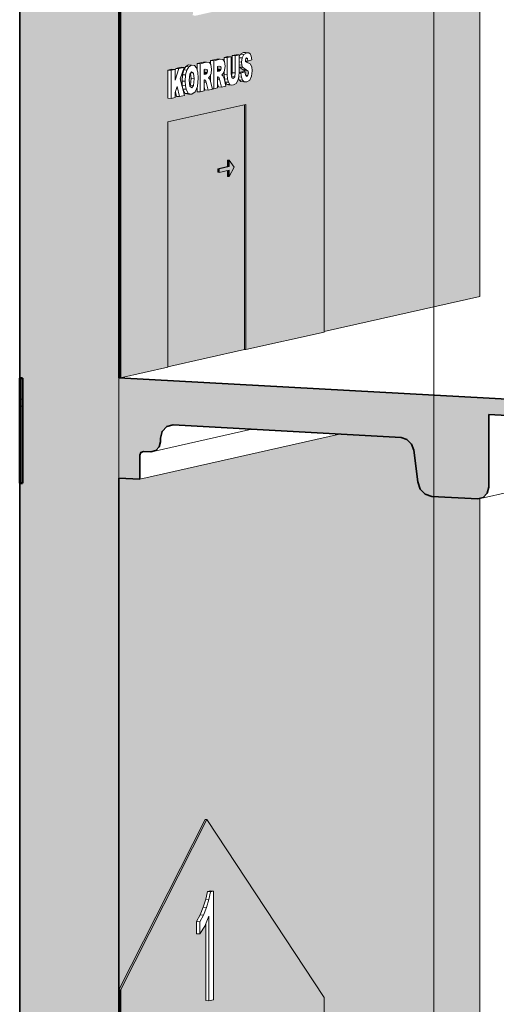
# Model space of a CAD drawing. Header units: millimetres. Extents: x -35550 to -1797, y -2320 to 9844.
# Tile 72 of 96: x -11083 to -9730, y 2009 to 4802. Entities that reach past the tile are written whole.
import ezdxf

# ---------------------------------------------------------------- set-up
doc = ezdxf.new("R2010")
doc.units = ezdxf.units.MM
for name, color, linetype, lineweight in [('Common Edges', 7, 'Continuous', 18), ('Floors-2', 7, 'Continuous', 50), ('Generic Models', 7, 'Continuous', 18), ('Generic Models-6', 7, 'Continuous', 35), ('Section Boxes', 7, 'Continuous', 9), ('Walls', 7, 'Continuous', 18), ('Walls-1', 7, 'Continuous', 35)]:
    doc.layers.add(name, color=color, linetype=linetype, lineweight=lineweight)
for name, color, linetype, lineweight, true_color in [('Cut Pattern-1', 7, 'Continuous', 18, 0x787878), ('Generic Models-2', 7, 'Continuous', 18, 0x7b918a), ('Generic Models-3', 7, 'Continuous', 18, 0xc18479), ('Generic Models-5', 9, 'Continuous', 18, 0x808080), ('Surface Pattern-1', 7, 'Continuous', 18, 0xc0c0c0)]:
    doc.layers.add(name, color=color, linetype=linetype, lineweight=lineweight, true_color=true_color)

# ---------------------------------------------------------------- blocks, each defined once
blk = doc.blocks.new('Generic Models 10 - Generic Models 27-1786654-3D - trepikoda')
at = {"layer": 'Generic Models-5'}
blk.add_hatch(color=256, dxfattribs=at).paths.add_polyline_path([(26186.66207629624, 3442.89859425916), (26202.34712849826, 3446.693041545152), (26213.82938362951, 3458.790500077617), (26218.03218070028, 3475.949465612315), (26218.03218070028, 3682.329623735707), (26359.81419286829, 3674.506845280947), (26359.81419286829, 3720.330364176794), (25167.75022551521, 3785.854860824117), (25167.7502255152, 3502.098028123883), (25227.23226046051, 3498.816125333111), (25227.23226046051, 3566.47957992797), (25230.35933108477, 3574.67748510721), (25237.90874739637, 3577.728098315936), (25258.91271676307, 3576.569210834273), (25272.35704722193, 3579.821594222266), (25282.19898019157, 3590.190844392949), (25285.8013776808, 3604.898529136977), (25286.30066895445, 3616.874640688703), (25290.60457433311, 3634.446406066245), (25303.72715162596, 3648.272072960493), (25322.99375434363, 3652.534604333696), (25969.30394050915, 3616.874640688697), (25985.76576860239, 3611.528228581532), (25998.8871265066, 3597.544686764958), (26005.12153288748, 3578.195402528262), (26016.12199799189, 3490.803698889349), (26023.15876595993, 3470.77653725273), (26037.54291486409, 3456.119100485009), (26056.06247146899, 3450.104386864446), (26117.89055548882, 3446.693041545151)], flags=0)
at = {"layer": 'Generic Models'}
for p, q in [((26192.53041849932, 4017.061666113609), (25750.38945870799, 3917.414273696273)), ((25524.17249079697, 3866.430689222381), (25306.91840985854, 3817.467112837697)), ((25167.75022551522, 3786.102123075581), (25167.75022551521, 3502.098028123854)), ((25265.50852013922, 3577.11616036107), (25545.63805515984, 3640.250274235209)), ((25227.23226046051, 3498.816125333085), (25793.98481020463, 3626.547819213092)), ((26194.35718023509, 3443.536702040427), (26278.39720104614, 3462.477197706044))]:
    blk.add_line(p, q, dxfattribs=at)
at = {"layer": 'Generic Models-6'}
for p, q in [((26359.8141928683, 3720.330364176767), (25167.75022551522, 3786.102123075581)), ((26218.03218070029, 3475.949465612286), (26218.03218070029, 3682.329623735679)), ((26218.03218070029, 3682.329623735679), (26359.8141928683, 3674.506845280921)), ((25321.65292557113, 3652.608584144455), (25969.30394050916, 3616.874640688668)), ((25285.80137768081, 3604.898529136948), (25285.80137768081, 3614.836159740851)), ((25237.90874739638, 3577.728098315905), (25258.91271676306, 3576.569210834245)), ((26004.8065835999, 3580.697474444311), (26016.12199799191, 3490.803698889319)), ((25227.23226046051, 3498.816125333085), (25227.23226046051, 3566.479579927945)), ((25167.75022551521, 3502.098028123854), (25227.23226046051, 3498.816125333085)), ((26056.06247146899, 3450.104386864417), (26186.66207629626, 3442.898594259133))]:
    blk.add_line(p, q, dxfattribs=at)
for points in [[(25285.80137768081, 3614.836159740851, 0), (25290.60457433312, 3634.446406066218, 0), (25303.72715162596, 3648.272072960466, 0), (25321.65292557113, 3652.608584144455, 0)], [(25258.91271676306, 3576.569210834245, 0), (25272.35704722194, 3579.821594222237, 0), (25282.19898019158, 3590.190844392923, 0), (25285.80137768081, 3604.898529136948, 0)], [(25969.30394050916, 3616.874640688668, 0), (25985.7657686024, 3611.528228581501, 0), (25998.55167873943, 3598.49939589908, 0), (26004.8065835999, 3580.697474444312, 0)], [(25227.23226046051, 3566.479579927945, 0), (25230.35933108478, 3574.677485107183, 0), (25237.90874739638, 3577.728098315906, 0)], [(26016.12199799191, 3490.803698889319, 0), (26023.15876595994, 3470.776537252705, 0), (26037.54291486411, 3456.119100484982, 0), (26056.06247146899, 3450.104386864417, 0)], [(26186.66207629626, 3442.898594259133, 0), (26202.34712849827, 3446.693041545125, 0), (26213.82938362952, 3458.790500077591, 0), (26218.03218070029, 3475.949465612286, 0)]]:
    blk.add_polyline3d(points, dxfattribs=at)
blk = doc.blocks.new('Generic Models 34 - Generic Models 8-2296736-3D - trepikoda')
at = {"layer": 'Generic Models-2'}
blk.add_hatch(color=256, dxfattribs=at).paths.add_polyline_path([(25172.23166900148, 2049.974684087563), (25417.78617207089, 2533.294031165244), (25413.17910489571, 2533.294031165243), (25167.75022551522, 2050.221946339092)], flags=0)
h = blk.add_hatch(color=256, dxfattribs=at)
h.paths.add_polyline_path([(25172.27049075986, 987.3164140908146), (25306.91840985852, 1017.662650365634), (25307.30825334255, 1713.384653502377), (25528.65393428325, 1763.270373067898), (25528.65393428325, 1067.636230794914), (25750.38945870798, 1117.609811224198), (25750.38945870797, 2028.559283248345), (25417.78617207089, 2533.294031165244), (25172.23166900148, 2049.974684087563), (25172.2336691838, 987.3184460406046)], flags=0)
h.paths.add_polyline_path([(25480.78641748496, 1558.808867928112), (25495.36199251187, 1584.964038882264), (25480.78641748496, 1604.549277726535), (25480.78641748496, 1586.647888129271), (25452.87516534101, 1580.35739765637), (25452.87516534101, 1570.41976705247), (25480.78641748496, 1576.710257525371), (25480.78641748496, 1570.419767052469)], flags=0)
h.paths.add_polyline_path([(25316.27114031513, 1776.180413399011), (25307.30825334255, 1776.67493790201), (25307.30825334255, 1856.45631993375), (25318.47775470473, 1858.973643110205), (25327.44064167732, 1858.479118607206), (25327.44064167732, 1856.281154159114), (25329.10187025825, 1861.368050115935), (25344.3072266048, 1864.79495295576), (25353.27011357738, 1864.300428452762), (25341.59885727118, 1831.971989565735), (25353.96820741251, 1784.676379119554), (25340.26811589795, 1781.58872491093), (25331.30522892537, 1782.083249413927), (25328.31731501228, 1795.204006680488), (25327.44064167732, 1792.776803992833), (25327.44064167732, 1778.697736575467), (25324.78241465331, 1778.098639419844)], flags=0)
h.paths.add_polyline_path([(25374.94374561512, 1787.839394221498), (25364.94136988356, 1788.549259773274), (25355.97848291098, 1790.406016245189), (25349.55929194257, 1802.63505371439), (25347.71452444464, 1812.744981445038), (25347.29576423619, 1828.341114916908), (25348.31717576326, 1843.214350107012), (25351.96989721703, 1857.148101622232), (25358.52217891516, 1867.085086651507), (25365.53364227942, 1871.143191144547), (25382.39371576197, 1869.742837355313), (25388.24025163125, 1863.003532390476), (25389.68332588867, 1858.181836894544), (25389.68332588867, 1875.021578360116), (25409.81571422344, 1879.09375907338), (25424.75928538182, 1878.407968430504), (25428.07848682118, 1873.481939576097), (25428.07848682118, 1883.674876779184), (25448.21087515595, 1887.747057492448), (25463.15444631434, 1887.061266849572), (25466.47364775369, 1882.135237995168), (25466.47364775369, 1892.328175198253), (25477.64314911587, 1894.845498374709), (25486.60603608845, 1894.350973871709), (25486.84458541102, 1844.170141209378), (25487.93457932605, 1838.208831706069), (25489.5107443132, 1851.879443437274), (25489.5107443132, 1897.520154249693), (25500.6802456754, 1900.03747742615), (25509.64313264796, 1899.542952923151), (25509.79465027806, 1894.256103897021), (25513.23502699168, 1901.302666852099), (25522.19791396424, 1906.368812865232), (25536.72835537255, 1905.800044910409), (25541.05190137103, 1902.539743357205), (25543.8647286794, 1895.865278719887), (25545.24591823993, 1885.543934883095), (25532.76203707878, 1881.657005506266), (25527.31084665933, 1881.584485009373), (25527.34635599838, 1881.09429812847), (25530.47687054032, 1878.79336942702), (25540.73012374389, 1873.942445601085), (25545.23501052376, 1865.974994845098), (25546.64210591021, 1854.278469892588), (25544.76052487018, 1839.494249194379), (25538.85138707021, 1827.920208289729), (25530.47687054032, 1823.020690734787), (25514.36942947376, 1823.769040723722), (25509.50458806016, 1828.648899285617), (25507.63750490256, 1834.426475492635), (25505.56364679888, 1826.566090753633), (25501.14602174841, 1818.946464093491), (25492.55074140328, 1814.470890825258), (25486.60603608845, 1814.143871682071), (25477.68637860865, 1815.017466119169), (25473.62910956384, 1816.652621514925), (25469.83516088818, 1822.725688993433), (25467.42060014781, 1832.394394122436), (25466.47364775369, 1849.22977212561), (25466.47364775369, 1852.279334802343), (25464.35429509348, 1847.001020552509), (25460.44933270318, 1842.8944878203), (25463.2962466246, 1840.651856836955), (25466.5685614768, 1832.394394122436), (25471.94606555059, 1811.265605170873), (25458.93335501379, 1808.452160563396), (25450.39567411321, 1808.923224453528), (25448.21087515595, 1817.5069986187), (25448.21087515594, 1805.916293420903), (25437.04137379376, 1803.398970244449), (25433.35069029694, 1803.398970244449), (25433.55090461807, 1802.612306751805), (25420.96340015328, 1799.775401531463), (25412.00051318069, 1800.269926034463), (25409.81571422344, 1808.853700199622), (25409.81571422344, 1797.262995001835), (25398.64621286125, 1794.745671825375), (25389.68332588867, 1795.240196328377), (25389.40162028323, 1806.527901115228), (25384.86431347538, 1795.073797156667), (25376.96064249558, 1789.310181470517)], flags=0)
h.paths.add_polyline_path([(25369.13706030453, 1811.190968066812), (25371.01476965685, 1813.410182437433), (25372.92907384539, 1832.381501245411), (25370.93296178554, 1847.51677801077), (25369.2062869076, 1845.308748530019), (25367.52590538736, 1824.990182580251), (25369.01335755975, 1812.250456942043)], flags=0)
h.paths.add_polyline_path([(25428.07848682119, 1824.022027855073), (25428.07848682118, 1843.626036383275), (25424.90108569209, 1837.235058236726), (25422.05417177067, 1834.241189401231), (25424.90108569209, 1831.998558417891), (25426.64632027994, 1828.261052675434)], flags=0)
h.paths.add_polyline_path([(25526.28207192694, 1847.316570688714), (25526.50971757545, 1848.564804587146), (25525.33132660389, 1854.203967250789), (25510.04997386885, 1865.044968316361), (25509.64313264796, 1864.550443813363), (25509.64313264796, 1849.471837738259), (25516.73640388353, 1852.032882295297), (25525.69929085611, 1851.538357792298), (25526.25598090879, 1847.505579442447)], flags=0)
h.paths.add_polyline_path([(25409.81571422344, 1849.65689213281), (25409.94986253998, 1849.8544461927), (25410.62614094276, 1854.027707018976), (25409.81571422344, 1857.765894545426), (25409.81571422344, 1849.854446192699)], flags=0)
h.paths.add_polyline_path([(25448.21087515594, 1858.31019055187), (25448.34502347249, 1858.50774461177), (25449.02130187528, 1862.681005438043), (25448.21087515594, 1866.419192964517), (25448.21087515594, 1858.507744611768)], flags=0)
h.paths.add_polyline_path([(25423.65557969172, 2019.420149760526), (25414.69269271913, 2019.91467426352), (25414.69269271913, 2238.800032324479), (25411.47931302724, 2231.52048467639), (25397.4612581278, 2209.177254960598), (25388.49837115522, 2209.671779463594), (25388.49837115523, 2243.912391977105), (25398.68363063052, 2262.754973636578), (25407.6465176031, 2284.701708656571), (25414.69269271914, 2307.425013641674), (25419.29716330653, 2329.117918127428), (25427.78985350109, 2331.031955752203), (25436.75274047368, 2330.537431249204), (25436.75274047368, 2022.371918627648)], flags=0)
at = {"layer": 'Generic Models-3'}
h = blk.add_hatch(color=256, dxfattribs=at)
h.paths.add_polyline_path([(25172.23166900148, 3785.854860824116), (25306.91840985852, 3816.209846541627), (25307.30825334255, 4511.931849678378), (25528.65393428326, 4561.817569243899), (25528.65393428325, 3866.183426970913), (25750.38945870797, 3916.157007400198), (25750.38945870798, 4827.106479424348), (25417.78617207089, 5331.841227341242), (25172.23166900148, 4848.521880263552), (25172.23166900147, 3786.102123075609)], flags=0)
h.paths.add_polyline_path([(25480.78641748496, 4357.356064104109), (25495.36199251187, 4383.511235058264), (25480.78641748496, 4403.096473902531), (25480.78641748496, 4385.195084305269), (25452.87516534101, 4378.904593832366), (25452.87516534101, 4368.966963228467), (25480.78641748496, 4375.25745370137), (25480.78641748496, 4368.966963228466)], flags=0)
h.paths.add_polyline_path([(25316.27114031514, 4578.592243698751), (25307.30825334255, 4579.086768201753), (25307.30825334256, 4658.868150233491), (25318.47775470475, 4661.385473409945), (25327.44064167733, 4660.890948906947), (25327.44064167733, 4658.692984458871), (25329.10187025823, 4663.779880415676), (25344.3072266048, 4667.206783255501), (25353.27011357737, 4666.712258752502), (25341.59885727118, 4634.38381986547), (25353.96820741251, 4587.088209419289), (25340.26811589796, 4584.000555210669), (25331.30522892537, 4584.495079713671), (25328.12795624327, 4597.091568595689), (25327.44064167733, 4595.188634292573), (25327.44064167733, 4581.109566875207), (25324.78241465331, 4580.510469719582)], flags=0)
h.paths.add_polyline_path([(25374.94374561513, 4590.251224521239), (25364.2364170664, 4591.107128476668), (25355.97848291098, 4592.817846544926), (25349.55929194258, 4605.046884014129), (25347.71452444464, 4615.156811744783), (25347.2957642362, 4630.752945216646), (25348.31717576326, 4645.62618040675), (25351.96989721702, 4659.559931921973), (25358.52217891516, 4669.49691695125), (25365.53364227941, 4673.555021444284), (25382.39371576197, 4672.154667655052), (25388.24025163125, 4665.415362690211), (25389.68332588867, 4660.593667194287), (25389.68332588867, 4677.433408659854), (25409.81571422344, 4681.50558937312), (25424.75928538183, 4680.819798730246), (25428.07848682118, 4675.893769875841), (25428.07848682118, 4686.086707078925), (25448.21087515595, 4690.158887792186), (25463.15444631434, 4689.473097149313), (25466.47364775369, 4684.83473694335), (25466.4736477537, 4694.740005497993), (25477.64314911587, 4697.257328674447), (25486.60603608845, 4696.762804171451), (25486.84458541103, 4646.58197150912), (25487.93457932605, 4640.620662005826), (25489.51074431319, 4654.291273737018), (25489.5107443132, 4699.931984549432), (25500.68024567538, 4702.449307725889), (25509.64313264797, 4701.954783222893), (25509.64313264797, 4696.357596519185), (25513.23502699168, 4703.714497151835), (25522.19791396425, 4708.780643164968), (25536.72835537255, 4708.211875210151), (25541.05190137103, 4704.951573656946), (25543.8647286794, 4698.277109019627), (25545.24591823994, 4687.955765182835), (25532.76203707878, 4684.068835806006), (25527.31084665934, 4683.996315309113), (25527.34635599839, 4683.506128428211), (25530.47687054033, 4681.20519972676), (25540.7301237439, 4676.354275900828), (25545.23501052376, 4668.386825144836), (25546.64210591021, 4656.690300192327), (25544.76052487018, 4641.906079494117), (25538.85138707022, 4630.332038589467), (25530.47687054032, 4625.432521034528), (25514.36942947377, 4626.180871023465), (25509.50458806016, 4631.060729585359), (25507.63750490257, 4636.838305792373), (25505.56364679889, 4628.977921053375), (25501.14602174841, 4621.358294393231), (25492.55074140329, 4616.882721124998), (25486.60603608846, 4616.555701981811), (25477.68637860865, 4617.429296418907), (25473.62910956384, 4619.064451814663), (25469.84413205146, 4625.104290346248), (25467.42060014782, 4634.806224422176), (25466.47364775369, 4651.641602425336), (25466.47364775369, 4654.691165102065), (25464.35429509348, 4649.412850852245), (25460.44933270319, 4645.306318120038), (25463.29624662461, 4643.063687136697), (25466.56856147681, 4634.806224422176), (25471.9460655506, 4613.677435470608), (25458.93335501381, 4610.863990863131), (25450.39567411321, 4611.335054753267), (25448.21087515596, 4619.918828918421), (25448.21087515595, 4608.328123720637), (25437.04137379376, 4605.810800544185), (25433.35069029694, 4605.810800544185), (25433.55090461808, 4605.024137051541), (25420.96340015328, 4602.187231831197), (25412.0005131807, 4602.681756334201), (25409.81571422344, 4611.265530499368), (25409.81571422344, 4599.674825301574), (25398.64621286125, 4597.157502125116), (25389.68332588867, 4597.652026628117), (25389.40162028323, 4608.939731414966), (25384.32393886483, 4597.09156859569), (25378.46336543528, 4592.817846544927)], flags=0)
h.paths.add_polyline_path([(25369.13706030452, 4613.602798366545), (25371.01476965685, 4615.822012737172), (25372.9290738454, 4634.793331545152), (25370.93296178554, 4649.928608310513), (25369.2062869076, 4647.720578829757), (25367.52590538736, 4627.402012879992), (25369.01335755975, 4614.662287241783)], flags=0)
h.paths.add_polyline_path([(25428.07848682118, 4626.433858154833), (25428.07848682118, 4646.037866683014), (25424.90108569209, 4639.646888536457), (25422.05417177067, 4636.653019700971), (25424.90108569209, 4634.410388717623), (25426.64632027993, 4630.672882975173)], flags=0)
h.paths.add_polyline_path([(25526.28207192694, 4649.728400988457), (25526.50971757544, 4650.976634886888), (25525.33132660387, 4656.61579755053), (25510.04997386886, 4667.456798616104), (25509.64313264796, 4666.962274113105), (25509.64313264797, 4651.883668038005), (25516.73640388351, 4654.444712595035), (25525.6992908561, 4653.950188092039), (25526.2559809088, 4649.917409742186)], flags=0)
h.paths.add_polyline_path([(25409.81571422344, 4652.068722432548), (25409.94986253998, 4652.26627649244), (25410.62614094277, 4656.439537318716), (25409.81571422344, 4660.177724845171), (25409.81571422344, 4652.266276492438)], flags=0)
h.paths.add_polyline_path([(25448.21087515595, 4660.722020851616), (25448.34502347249, 4660.91957491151), (25449.02130187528, 4665.092835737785), (25448.21087515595, 4668.831023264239), (25448.21087515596, 4660.919574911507)], flags=0)
h.paths.add_polyline_path([(25386.54695747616, 4813.468634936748), (25377.58407050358, 4813.963159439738), (25378.90572409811, 4837.409744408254), (25383.41639991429, 4864.154564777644), (25392.05404566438, 4895.574566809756), (25423.64149069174, 4982.73306730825), (25430.63780382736, 5006.371214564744), (25435.05042147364, 5030.466655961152), (25436.52129402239, 5052.25585871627), (25434.97368029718, 5073.536738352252), (25430.33083912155, 5089.68709554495), (25423.41986984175, 5099.364738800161), (25422.38213397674, 5099.596183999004), (25415.17994309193, 5094.630092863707), (25408.0685940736, 5080.703047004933), (25403.38738230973, 5059.64248380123), (25401.82697838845, 5032.139072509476), (25388.28962394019, 5033.311095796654), (25379.76693063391, 5034.573344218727), (25383.22881037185, 5073.730947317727), (25386.45620318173, 5089.584282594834), (25392.19169734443, 5106.163163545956), (25395.77812442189, 5113.783013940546), (25401.62111232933, 5122.014396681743), (25415.54537245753, 5130.684189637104), (25430.43864701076, 5130.451099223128), (25432.7197629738, 5130.189665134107), (25439.60069079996, 5126.634523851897), (25445.12605550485, 5120.197673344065), (25449.95222282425, 5109.899697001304), (25456.42406203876, 5083.566449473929), (25458.40981626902, 5049.692778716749), (25456.42406203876, 5020.610093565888), (25451.98160060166, 4994.871430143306), (25439.60069079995, 4953.040180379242), (25409.29903314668, 4864.438500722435), (25406.86597125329, 4854.803171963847), (25449.61845480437, 4864.438500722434), (25458.58134177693, 4863.943976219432), (25458.58134177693, 4829.703363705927), (25387.86861107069, 4813.766502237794)], flags=0)
for points in [[(25528.65393428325, 3866.183426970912), (25528.65393428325, 4561.8175692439), (25524.17249079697, 4560.807565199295), (25524.17249079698, 3866.430689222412)], [(25452.87516534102, 4378.904593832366), (25480.78641748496, 4385.195084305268), (25475.20785779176, 4385.195084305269), (25448.39372185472, 4379.151856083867)], [(25480.78641748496, 4385.195084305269), (25480.78641748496, 4403.096473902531), (25476.30497399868, 4403.096473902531), (25476.30497399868, 4385.442346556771)], [(25452.875165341, 4368.966963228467), (25452.87516534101, 4378.904593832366), (25448.39372185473, 4378.904593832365), (25448.39372185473, 4369.214225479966)], [(25480.78641748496, 4357.356064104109), (25480.78641748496, 4375.25745370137), (25476.30497399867, 4374.247449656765), (25476.30497399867, 4357.603326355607)]]:
    blk.add_hatch(color=256, dxfattribs=at).paths.add_polyline_path(points, flags=0)
at = {"layer": 'Generic Models'}
for p, q in [((25750.38945870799, 3916.157007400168), (25750.38945870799, 4827.106479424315)), ((25306.91840985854, 4511.843988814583), (25528.65393428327, 4561.817569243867)), ((25524.17249079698, 3866.430689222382), (25524.17249079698, 4560.807565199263)), ((25528.65393428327, 4561.817569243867), (25528.65393428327, 3866.183426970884)), ((25306.91840985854, 3816.209846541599), (25306.91840985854, 4511.843988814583)), ((25448.39372185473, 4379.151856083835), (25476.30497399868, 4385.442346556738)), ((25480.78641748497, 4385.195084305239), (25452.87516534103, 4378.904593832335)), ((25476.30497399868, 4403.343736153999), (25480.78641748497, 4403.096473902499)), ((25476.30497399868, 4385.442346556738), (25476.30497399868, 4403.343736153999)), ((25480.78641748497, 4385.195084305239), (25476.30497399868, 4385.442346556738)), ((25495.36199251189, 4383.511235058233), (25480.78641748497, 4403.096473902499)), ((25480.78641748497, 4403.096473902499), (25480.78641748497, 4385.195084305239)), ((25448.39372185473, 4379.151856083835), (25452.87516534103, 4378.904593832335)), ((25448.39372185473, 4369.214225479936), (25448.39372185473, 4379.151856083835)), ((25448.39372185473, 4369.214225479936), (25452.87516534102, 4368.966963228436)), ((25452.87516534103, 4378.904593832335), (25452.87516534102, 4368.966963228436)), ((25452.87516534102, 4368.966963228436), (25480.78641748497, 4375.257453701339)), ((25476.30497399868, 4357.603326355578), (25476.30497399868, 4374.247449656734)), ((25476.30497399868, 4357.603326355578), (25480.78641748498, 4357.356064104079)), ((25480.78641748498, 4357.356064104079), (25495.36199251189, 4383.511235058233)), ((25480.78641748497, 4375.257453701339), (25480.78641748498, 4357.356064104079)), ((25528.65393428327, 3866.183426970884), (25750.38945870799, 3916.157007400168)), ((25528.65393428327, 3866.183426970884), (25524.17249079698, 3866.430689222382)), ((25172.2316690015, 3785.854860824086), (25306.91840985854, 3816.209846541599)), ((25167.75022551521, 2050.221946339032), (25413.30472858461, 2533.541293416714)), ((25417.7861720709, 2533.294031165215), (25172.2316690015, 2049.974684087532)), ((25413.30472858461, 2533.541293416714), (25417.7861720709, 2533.294031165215)), ((25750.38945870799, 2028.559283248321), (25417.7861720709, 2533.294031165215)), ((25750.38945870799, 1117.609811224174), (25750.38945870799, 2028.559283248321))]:
    blk.add_line(p, q, dxfattribs=at)
at = {"layer": 'Generic Models-6'}
for p, q in [((25167.75022551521, 4848.769142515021), (25167.75022551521, 3786.102123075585)), ((25172.2316690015, 3785.854860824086), (25172.2316690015, 4848.521880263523)), ((25167.75022551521, 3786.102123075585), (25172.2316690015, 3785.854860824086)), ((25172.2316690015, 2049.974684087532), (25167.75022551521, 2050.221946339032)), ((25167.75022551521, 2050.221946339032), (25167.75022551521, 987.5549268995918)), ((25172.2316690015, 987.3076646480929), (25172.2316690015, 2049.974684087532))]:
    blk.add_line(p, q, dxfattribs=at)

msp = doc.modelspace()

# ---------------------------------------------------------------- hatches: boundary and pattern name
at = {"layer": 'Cut Pattern-1'}
for points in [[(-10801.20158962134, 2378.823211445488), (-10801.20158962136, 6473.127020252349), (-11082.67136178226, 6488.65702744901), (-11082.67136178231, 2394.353218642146), (-10813.42265045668, 2379.497504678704)], [(-10801.20158962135, 291.9207846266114), (-10801.20158962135, 703.5618737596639), (-10813.42265045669, 704.2361669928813), (-10813.38295264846, 988.2380357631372), (-10801.20158962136, 987.5658589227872), (-10801.20158962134, 2378.823211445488), (-11082.67136178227, 2394.353218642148), (-11082.67136178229, 307.4507918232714), (-10813.42265045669, 292.5950778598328)]]:
    msp.add_hatch(color=256, dxfattribs=at).paths.add_polyline_path(points, flags=0)
at = {"layer": 'Surface Pattern-1'}
h = msp.add_hatch(color=256, dxfattribs=at)
h.paths.add_polyline_path([(-10801.20158962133, 2378.823211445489), (-10612.66479283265, 2421.314638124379), (-10555.64708655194, 2533.541293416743), (-10551.16564306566, 2533.294031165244), (-10494.86930028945, 2447.862763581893), (-9776.421396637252, 2609.782754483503), (-9776.421396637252, 3444.221170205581), (-9782.289738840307, 3442.898594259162), (-9912.889343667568, 3450.104386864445), (-9931.408900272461, 3456.11910048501), (-9945.79304917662, 3470.776537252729), (-9952.829817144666, 3490.803698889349), (-9964.145231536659, 3580.697474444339), (-9970.400136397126, 3598.499395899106), (-9983.186046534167, 3611.528228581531), (-9999.6478746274, 3616.874640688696), (-10174.96700493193, 3626.547819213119), (-10741.71955467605, 3498.816125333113), (-10801.20158962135, 3502.098028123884), (-10801.20158962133, 2643.822090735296)], flags=0)
h.paths.add_polyline_path([(-10662.03340527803, 3817.467112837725), (-10444.77932433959, 3866.871725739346), (-10444.77932433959, 4560.807565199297), (-10662.03340527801, 4511.843988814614), (-10662.03340527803, 3838.198613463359)], flags=0)
h.paths.add_polyline_path([(-10218.56235642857, 3917.414273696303), (-9776.421396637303, 4017.061666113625), (-9776.421396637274, 6253.16033151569), (-9876.400052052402, 6230.627670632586), (-10006.99965687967, 6237.83346323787), (-10025.51921348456, 6243.848176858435), (-10039.9033623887, 6258.505613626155), (-10046.94013035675, 6278.532775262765), (-10058.32300365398, 6368.618543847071), (-10064.51044960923, 6386.228472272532), (-10077.29635974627, 6399.257304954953), (-10093.7581878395, 6404.603717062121), (-10518.34622082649, 6428.030229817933), (-10801.20158962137, 6364.315342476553), (-10801.20158962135, 4848.769142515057), (-10555.64708655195, 5332.088489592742), (-10551.16564306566, 5331.841227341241), (-10218.56235642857, 4827.106479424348), (-10218.56235642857, 4018.527442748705)], flags=0)
h.paths.add_polyline_path([(-10488.16539765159, 4357.356064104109), (-10492.64684113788, 4357.60332635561), (-10492.64684113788, 4374.247449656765), (-10516.07664979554, 4368.966963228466), (-10520.55809328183, 4369.214225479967), (-10520.55809328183, 4379.151856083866), (-10492.64684113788, 4385.712804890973), (-10492.64684113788, 4403.343736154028), (-10488.16539765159, 4403.096473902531), (-10473.58982262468, 4383.511235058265), (-10481.69495509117, 4368.966963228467)], flags=0)
h = msp.add_hatch(color=256, dxfattribs=at)
h.paths.add_polyline_path([(-10801.20158962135, 291.9207846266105), (-10422.40976873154, 377.2908829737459), (-10422.40976873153, 772.2443226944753), (-10741.71955467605, 700.2799709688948), (-10801.20158962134, 703.5618737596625), (-10801.20158962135, 700.2799709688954)], flags=0)
h.paths.add_polyline_path([(-10662.03340527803, 1018.921416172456), (-10444.7793243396, 1067.887333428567), (-10444.77932433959, 1762.260369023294), (-10662.03340527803, 1713.296792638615), (-10662.03340527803, 1039.651417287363)], flags=0)
h.paths.add_polyline_path([(-10218.56235642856, 1118.873355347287), (-9776.42139663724, 1218.525511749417), (-9776.421396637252, 2609.782754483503), (-10494.86930028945, 2447.862763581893), (-10218.56235642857, 2028.559283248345), (-10218.56235642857, 1218.514469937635)], flags=0)
h.paths.add_polyline_path([(-10488.16539765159, 1558.808867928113), (-10492.64684113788, 1559.056130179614), (-10492.64684113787, 1575.700253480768), (-10516.07664979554, 1570.419767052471), (-10520.55809328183, 1570.667029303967), (-10520.55809328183, 1580.604659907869), (-10492.64684113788, 1587.165608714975), (-10492.64684113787, 1604.796539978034), (-10488.16539765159, 1604.549277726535), (-10473.58982262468, 1584.964038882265), (-10481.69495509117, 1570.419767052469)], flags=0)
h.paths.add_polyline_path([(-10801.20158962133, 2050.221946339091), (-10612.66479283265, 2421.31463812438), (-10801.20158962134, 2378.823211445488)], flags=0)

# ---------------------------------------------------------------- linework, layer by layer
at = {"layer": 'Common Edges'}
for p, q in [((-11074.56964228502, 3725.548709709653), (-11082.67136178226, 3725.995719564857)), ((-11074.56964228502, 3705.673448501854), (-11082.67136178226, 3706.120458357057))]:
    msp.add_line(p, q, dxfattribs=at)
at = {"layer": 'Floors-2'}
for p, q in [((-11082.67136178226, 3785.621503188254), (-11082.67136178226, 3487.492585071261)), ((-11074.56964228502, 3785.174493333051), (-11082.67136178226, 3785.621503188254)), ((-11074.56964228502, 3487.045575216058), (-11074.56964228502, 3785.174493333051)), ((-11082.67136178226, 3487.492585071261), (-11074.56964228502, 3487.045575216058))]:
    msp.add_line(p, q, dxfattribs=at)
at = {"layer": 'Generic Models'}
for p, q in [((-10502.47816738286, 4694.740005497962), (-10491.30866602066, 4697.257328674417)), ((-10502.47816738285, 4684.834736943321), (-10502.47816738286, 4694.740005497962)), ((-10493.51528041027, 4694.245480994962), (-10502.47816738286, 4694.740005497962)), ((-10482.34577904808, 4696.762804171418), (-10493.51528041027, 4694.245480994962)), ((-10493.51528041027, 4694.245480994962), (-10493.51528041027, 4646.58197150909)), ((-10482.34577904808, 4696.762804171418), (-10491.30866602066, 4697.257328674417)), ((-10482.34577904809, 4648.072696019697), (-10482.34577904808, 4696.762804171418)), ((-10479.44107082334, 4699.931984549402), (-10468.27156946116, 4702.449307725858)), ((-10479.44107082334, 4651.241876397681), (-10479.44107082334, 4699.931984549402)), ((-10479.44107082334, 4699.931984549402), (-10470.47818385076, 4699.437460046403)), ((-10459.30868248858, 4701.954783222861), (-10470.47818385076, 4699.437460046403)), ((-10470.47818385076, 4699.437460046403), (-10470.47818385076, 4650.747351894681)), ((-10459.30868248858, 4701.954783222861), (-10468.27156946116, 4702.449307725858)), ((-10459.30868248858, 4696.357596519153), (-10455.71678814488, 4703.714497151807)), ((-10459.30868248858, 4654.291273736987), (-10459.30868248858, 4701.954783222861)), ((-10459.30868248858, 4694.012790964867), (-10451.46058070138, 4693.579774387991)), ((-10455.71678814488, 4703.714497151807), (-10447.0996923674, 4708.785254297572)), ((-10455.71678814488, 4703.714497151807), (-10446.75390117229, 4703.219972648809)), ((-10451.46058070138, 4693.579774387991), (-10453.02583797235, 4681.641105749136)), ((-10446.75390117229, 4703.219972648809), (-10451.46058070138, 4693.579774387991)), ((-10447.0996923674, 4708.785254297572), (-10441.18634673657, 4708.706399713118)), ((-10447.0996923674, 4708.785254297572), (-10438.13680539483, 4708.290729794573)), ((-10438.13680539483, 4708.290729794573), (-10446.75390117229, 4703.219972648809)), ((-10441.85633661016, 4686.96935384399), (-10441.1255196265, 4691.668205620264)), ((-10441.18634673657, 4708.706399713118), (-10432.22345976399, 4708.21187521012)), ((-10441.1255196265, 4691.668205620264), (-10438.9439763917, 4694.029746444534)), ((-10440.55292248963, 4692.288047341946), (-10436.18977805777, 4692.047312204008)), ((-10438.9439763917, 4694.029746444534), (-10436.18977805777, 4692.047312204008)), ((-10432.22345976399, 4708.21187521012), (-10438.13680539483, 4708.290729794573)), ((-10436.18977805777, 4692.047312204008), (-10434.8753982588, 4683.996315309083)), ((-10427.89991376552, 4704.951573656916), (-10432.22345976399, 4708.21187521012)), ((-10425.08708645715, 4698.277109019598), (-10427.89991376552, 4704.951573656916)), ((-10423.70589689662, 4687.955765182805), (-10425.08708645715, 4698.277109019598)), ((-10641.51117345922, 4658.692984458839), (-10639.84994487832, 4663.779880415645)), ((-10639.84994487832, 4663.779880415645), (-10624.64458853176, 4667.20678325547)), ((-10630.88705790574, 4663.285355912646), (-10639.84994487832, 4663.779880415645)), ((-10615.68170155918, 4666.712258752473), (-10630.88705790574, 4663.285355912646)), ((-10627.35295786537, 4634.383819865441), (-10615.68170155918, 4666.712258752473)), ((-10624.64458853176, 4667.20678325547), (-10615.68170155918, 4666.712258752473)), ((-10616.98191791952, 4659.559931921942), (-10611.15583401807, 4669.076607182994)), ((-10611.15583401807, 4669.076607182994), (-10603.41817285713, 4673.555021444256)), ((-10602.19294704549, 4668.582082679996), (-10611.15583401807, 4669.076607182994)), ((-10602.19294704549, 4668.582082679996), (-10608.01903094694, 4659.065407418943)), ((-10603.41817285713, 4673.555021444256), (-10594.45528588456, 4673.060496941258)), ((-10594.45528588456, 4673.060496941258), (-10602.19294704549, 4668.582082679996)), ((-10586.55809937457, 4672.154667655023), (-10594.45528588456, 4673.060496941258)), ((-10580.7115635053, 4665.415362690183), (-10586.55809937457, 4672.154667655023)), ((-10577.09565559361, 4653.333651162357), (-10580.7115635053, 4665.415362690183)), ((-10579.26848924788, 4677.433408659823), (-10560.94352607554, 4681.563391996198)), ((-10579.26848924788, 4660.593667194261), (-10579.26848924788, 4677.433408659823)), ((-10570.30560227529, 4676.938884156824), (-10579.26848924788, 4677.433408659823)), ((-10551.98063910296, 4681.068867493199), (-10570.30560227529, 4676.938884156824)), ((-10570.30560227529, 4676.938884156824), (-10570.30560227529, 4597.157502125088)), ((-10560.94352607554, 4681.563391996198), (-10553.1554167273, 4681.314323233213)), ((-10551.98063910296, 4681.068867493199), (-10560.94352607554, 4681.563391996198)), ((-10544.19252975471, 4680.819798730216), (-10553.1554167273, 4681.314323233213)), ((-10544.19252975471, 4680.819798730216), (-10551.98063910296, 4681.068867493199)), ((-10539.84580485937, 4674.368821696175), (-10544.19252975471, 4680.819798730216)), ((-10540.87332831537, 4686.086707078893), (-10522.54836514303, 4690.216690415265)), ((-10540.87332831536, 4675.893769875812), (-10540.87332831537, 4686.086707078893)), ((-10540.87332831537, 4686.086707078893), (-10531.91044134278, 4685.592182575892)), ((-10538.19328585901, 4661.542131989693), (-10539.84580485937, 4674.368821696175)), ((-10513.58547817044, 4689.722165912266), (-10531.91044134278, 4685.592182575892)), ((-10531.91044134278, 4685.592182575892), (-10531.91044134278, 4605.810800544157)), ((-10522.54836514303, 4690.216690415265), (-10514.76025579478, 4689.967621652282)), ((-10522.54836514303, 4690.216690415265), (-10513.58547817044, 4689.722165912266)), ((-10520.74093998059, 4669.337415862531), (-10516.02880659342, 4670.399411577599)), ((-10520.74093998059, 4655.258348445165), (-10520.74093998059, 4669.337415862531)), ((-10519.93051326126, 4665.092835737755), (-10520.74093998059, 4668.831023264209)), ((-10520.60679166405, 4660.919574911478), (-10519.93051326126, 4665.092835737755)), ((-10510.96762628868, 4664.598311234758), (-10519.93051326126, 4665.092835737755)), ((-10512.03112861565, 4669.503839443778), (-10518.4348052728, 4669.857160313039)), ((-10516.02880659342, 4670.399411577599), (-10512.03112861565, 4669.503839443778)), ((-10514.76025579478, 4689.967621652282), (-10505.7973688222, 4689.473097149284)), ((-10505.7973688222, 4689.473097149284), (-10513.58547817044, 4689.722165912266)), ((-10512.03112861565, 4669.503839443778), (-10510.96762628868, 4664.598311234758)), ((-10510.96762628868, 4664.598311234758), (-10511.64390469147, 4660.425050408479)), ((-10501.45064392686, 4683.022120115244), (-10505.7973688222, 4689.473097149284)), ((-10499.79812492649, 4670.195430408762), (-10501.45064392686, 4683.022120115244)), ((-10501.07432771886, 4658.187471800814), (-10499.79812492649, 4670.195430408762)), ((-10459.30868248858, 4681.987759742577), (-10453.02583797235, 4681.641105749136)), ((-10459.30868248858, 4673.679830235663), (-10452.25411705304, 4673.290596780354)), ((-10458.90184126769, 4667.456798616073), (-10459.30868248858, 4668.568868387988)), ((-10448.67040349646, 4659.985575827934), (-10458.90184126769, 4667.456798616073)), ((-10449.9389542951, 4666.962274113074), (-10458.90184126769, 4667.456798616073)), ((-10453.02583797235, 4681.641105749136), (-10452.25411705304, 4673.290596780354)), ((-10452.25411705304, 4673.290596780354), (-10449.9389542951, 4666.962274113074)), ((-10449.9389542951, 4666.962274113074), (-10439.70751652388, 4659.491051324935)), ((-10441.60545913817, 4683.506128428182), (-10441.85633661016, 4686.96935384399)), ((-10434.8753982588, 4683.996315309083), (-10441.66811814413, 4684.371101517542)), ((-10438.47494459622, 4681.205199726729), (-10441.60545913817, 4683.506128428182)), ((-10428.22169139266, 4676.354275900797), (-10438.47494459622, 4681.205199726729)), ((-10434.8753982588, 4683.996315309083), (-10423.70589689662, 4687.955765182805)), ((-10423.71680461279, 4668.386825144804), (-10428.22169139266, 4676.354275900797)), ((-10422.30970922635, 4656.690300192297), (-10423.71680461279, 4668.386825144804)), ((-10661.64356179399, 4658.868150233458), (-10650.4740604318, 4661.385473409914)), ((-10661.64356179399, 4579.086768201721), (-10661.64356179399, 4658.868150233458)), ((-10652.68067482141, 4658.373625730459), (-10661.64356179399, 4658.868150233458)), ((-10641.51117345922, 4660.890948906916), (-10652.68067482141, 4658.373625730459)), ((-10652.68067482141, 4658.373625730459), (-10652.68067482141, 4578.592243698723)), ((-10641.51117345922, 4660.890948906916), (-10650.4740604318, 4661.385473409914)), ((-10630.88705790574, 4663.285355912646), (-10641.51117345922, 4630.752945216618)), ((-10641.51117345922, 4630.752945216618), (-10641.51117345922, 4660.890948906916)), ((-10621.85221319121, 4627.896537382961), (-10620.63463937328, 4645.626180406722)), ((-10620.63463937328, 4645.626180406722), (-10616.98191791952, 4659.559931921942)), ((-10611.6717524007, 4645.131655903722), (-10620.63463937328, 4645.626180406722)), ((-10608.01903094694, 4659.065407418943), (-10616.98191791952, 4659.559931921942)), ((-10611.6717524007, 4645.131655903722), (-10612.88932621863, 4627.402012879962)), ((-10608.01903094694, 4659.065407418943), (-10611.6717524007, 4645.131655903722)), ((-10601.71982485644, 4629.919336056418), (-10599.73462051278, 4647.818928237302)), ((-10599.73462051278, 4647.818928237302), (-10594.4771013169, 4654.283490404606)), ((-10596.02274129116, 4634.793331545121), (-10597.92404646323, 4650.04518135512)), ((-10589.05596637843, 4650.311176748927), (-10597.33616261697, 4650.768034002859)), ((-10594.4771013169, 4654.283490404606), (-10589.05596637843, 4650.311176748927)), ((-10589.05596637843, 4650.311176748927), (-10587.05985431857, 4634.298807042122)), ((-10577.99554217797, 4612.864340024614), (-10575.89035295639, 4636.400602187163)), ((-10575.89035295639, 4636.400602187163), (-10577.09565559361, 4653.333651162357)), ((-10559.1361009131, 4660.684117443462), (-10554.42396752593, 4661.74611315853)), ((-10559.1361009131, 4646.605050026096), (-10559.1361009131, 4660.684117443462)), ((-10558.32567419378, 4656.439537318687), (-10559.13610091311, 4660.177724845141)), ((-10551.77339249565, 4649.217688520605), (-10559.1361009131, 4649.62392366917)), ((-10554.62030641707, 4647.622795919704), (-10559.1361009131, 4647.871953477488)), ((-10554.62030641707, 4647.622795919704), (-10559.1361009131, 4646.605050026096)), ((-10559.00195259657, 4652.266276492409), (-10558.32567419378, 4656.439537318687)), ((-10550.03906562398, 4651.77175198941), (-10559.00195259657, 4652.266276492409)), ((-10549.3627872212, 4655.945012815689), (-10558.32567419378, 4656.439537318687)), ((-10550.42628954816, 4660.850541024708), (-10556.82996620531, 4661.20386189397)), ((-10551.77339249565, 4649.217688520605), (-10554.62030641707, 4647.622795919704)), ((-10554.42396752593, 4661.74611315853), (-10550.42628954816, 4660.850541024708)), ((-10550.03906562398, 4651.77175198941), (-10551.77339249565, 4649.217688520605)), ((-10550.42628954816, 4660.850541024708), (-10549.3627872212, 4655.945012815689)), ((-10549.3627872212, 4655.945012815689), (-10550.03906562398, 4651.77175198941)), ((-10546.89764336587, 4636.653019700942), (-10542.99268097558, 4640.759552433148)), ((-10544.05072944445, 4634.410388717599), (-10546.89764336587, 4636.653019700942)), ((-10542.99268097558, 4640.759552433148), (-10539.46948865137, 4649.534173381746)), ((-10540.87332831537, 4626.433858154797), (-10540.87332831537, 4646.037866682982)), ((-10539.46948865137, 4649.534173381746), (-10538.19328585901, 4661.542131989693)), ((-10513.37823156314, 4657.870986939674), (-10520.74093998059, 4658.277222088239)), ((-10516.22514548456, 4656.276094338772), (-10520.74093998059, 4656.525251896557)), ((-10516.22514548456, 4656.276094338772), (-10520.74093998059, 4655.258348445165)), ((-10520.74093998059, 4639.614940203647), (-10519.80287638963, 4639.826356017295)), ((-10520.74093998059, 4608.328123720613), (-10520.74093998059, 4639.614940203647)), ((-10520.74093998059, 4638.825163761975), (-10517.19593222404, 4638.629569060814)), ((-10511.64390469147, 4660.425050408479), (-10520.60679166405, 4660.919574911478)), ((-10519.80287638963, 4639.826356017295), (-10517.19593222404, 4638.629569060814)), ((-10517.19593222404, 4638.629569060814), (-10515.26526646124, 4633.125085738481)), ((-10513.37823156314, 4657.870986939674), (-10516.22514548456, 4656.276094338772)), ((-10511.64390469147, 4660.425050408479), (-10513.37823156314, 4657.870986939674)), ((-10508.50248243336, 4645.306318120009), (-10504.59752004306, 4649.412850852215)), ((-10505.65556851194, 4643.063687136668), (-10508.50248243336, 4645.306318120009)), ((-10503.9103339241, 4639.326181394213), (-10505.65556851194, 4643.063687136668)), ((-10504.59752004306, 4649.412850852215), (-10501.07432771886, 4658.187471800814)), ((-10502.38325365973, 4634.806224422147), (-10503.9103339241, 4639.326181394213)), ((-10502.47816738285, 4647.07649601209), (-10502.47816738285, 4654.691165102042)), ((-10501.4528420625, 4633.790695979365), (-10502.47816738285, 4647.07649601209)), ((-10493.51528041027, 4646.58197150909), (-10502.47816738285, 4647.07649601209)), ((-10493.51528041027, 4646.58197150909), (-10492.48995508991, 4633.296171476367)), ((-10480.76961406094, 4638.22304415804), (-10482.34577904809, 4648.072696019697)), ((-10481.01723581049, 4640.620662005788), (-10479.44107082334, 4651.241876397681)), ((-10472.0543488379, 4640.126137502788), (-10481.01723581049, 4640.620662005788)), ((-10476.40107373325, 4635.528957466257), (-10480.76961406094, 4638.22304415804)), ((-10470.47818385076, 4650.747351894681), (-10479.44107082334, 4651.241876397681)), ((-10472.0543488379, 4640.126137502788), (-10476.40107373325, 4635.528957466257)), ((-10470.47818385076, 4650.747351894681), (-10472.0543488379, 4640.126137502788)), ((-10463.38816833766, 4628.977921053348), (-10460.29583080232, 4640.698569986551)), ((-10459.44722707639, 4631.060729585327), (-10461.31431023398, 4636.838305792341)), ((-10460.63687402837, 4639.405940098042), (-10453.20854221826, 4638.996084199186)), ((-10460.29583080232, 4640.698569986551), (-10459.30868248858, 4654.291273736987)), ((-10459.60555707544, 4650.203409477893), (-10454.42202564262, 4649.917409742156)), ((-10459.4882391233, 4651.818838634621), (-10452.21541125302, 4654.444712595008)), ((-10443.25252428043, 4653.950188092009), (-10454.42202564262, 4649.917409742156)), ((-10454.42202564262, 4649.917409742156), (-10453.20854221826, 4638.996084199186)), ((-10453.20854221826, 4638.996084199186), (-10450.48434010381, 4630.566205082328)), ((-10443.25252428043, 4653.950188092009), (-10452.21541125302, 4654.444712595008)), ((-10443.35834571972, 4656.440871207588), (-10448.67040349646, 4659.985575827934)), ((-10439.70751652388, 4659.491051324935), (-10448.67040349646, 4659.985575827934)), ((-10442.4420975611, 4650.976634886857), (-10443.35834571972, 4656.440871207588)), ((-10434.39545874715, 4655.946346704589), (-10443.35834571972, 4656.440871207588)), ((-10442.04176778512, 4645.179216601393), (-10443.25252428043, 4653.950188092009)), ((-10442.6697432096, 4649.728400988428), (-10442.4420975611, 4650.976634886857)), ((-10433.47921058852, 4650.482110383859), (-10442.4420975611, 4650.976634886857)), ((-10437.77685076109, 4641.105199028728), (-10442.04176778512, 4645.179216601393)), ((-10434.59725149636, 4644.351632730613), (-10441.57865118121, 4644.736829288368)), ((-10439.70751652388, 4659.491051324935), (-10434.39545874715, 4655.946346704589)), ((-10434.59725149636, 4644.351632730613), (-10437.77685076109, 4641.105199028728)), ((-10433.47921058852, 4650.482110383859), (-10434.59725149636, 4644.351632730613)), ((-10434.39545874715, 4655.946346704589), (-10433.47921058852, 4650.482110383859)), ((-10429.45426332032, 4630.735044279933), (-10424.19129026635, 4641.906079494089)), ((-10424.19129026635, 4641.906079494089), (-10422.30970922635, 4656.690300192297)), ((-10641.51117345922, 4595.188634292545), (-10635.20651351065, 4612.644038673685)), ((-10635.20651351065, 4612.644038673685), (-10628.68369923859, 4584.000555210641)), ((-10614.98360772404, 4587.088209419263), (-10627.35295786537, 4634.383819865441)), ((-10621.2372906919, 4615.156811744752), (-10621.85221319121, 4627.896537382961)), ((-10612.88932621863, 4627.402012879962), (-10621.85221319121, 4627.896537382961)), ((-10619.39252319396, 4605.046884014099), (-10621.2372906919, 4615.156811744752)), ((-10612.27440371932, 4614.662287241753), (-10621.2372906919, 4615.156811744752)), ((-10612.88932621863, 4627.402012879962), (-10612.27440371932, 4614.662287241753)), ((-10612.27440371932, 4614.662287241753), (-10610.4296362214, 4604.552359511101)), ((-10599.74552822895, 4613.009886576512), (-10601.71982485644, 4629.919336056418)), ((-10599.81475483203, 4613.602798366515), (-10597.9370454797, 4615.822012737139)), ((-10594.37893187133, 4608.939731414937), (-10599.74552822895, 4613.009886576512)), ((-10597.9370454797, 4615.822012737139), (-10596.02274129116, 4634.793331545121)), ((-10588.97415850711, 4615.327488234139), (-10597.9370454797, 4615.822012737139)), ((-10587.05985431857, 4634.298807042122), (-10596.02274129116, 4634.793331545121)), ((-10588.97415850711, 4615.327488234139), (-10594.37893187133, 4608.939731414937)), ((-10587.05985431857, 4634.298807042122), (-10588.97415850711, 4615.327488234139)), ((-10584.08750166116, 4597.485627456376), (-10577.99554217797, 4612.864340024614)), ((-10579.26848924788, 4597.652026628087), (-10579.26848924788, 4609.650876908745)), ((-10559.1361009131, 4630.961641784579), (-10558.19803732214, 4631.173057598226)), ((-10559.1361009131, 4599.674825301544), (-10559.1361009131, 4630.961641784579)), ((-10555.59109315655, 4629.976270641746), (-10559.13610091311, 4630.171865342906)), ((-10553.66042739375, 4624.471787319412), (-10559.1361009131, 4624.773905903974)), ((-10556.95130195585, 4602.68175633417), (-10559.13610091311, 4611.26553049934)), ((-10558.19803732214, 4631.173057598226), (-10555.59109315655, 4629.976270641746)), ((-10555.59109315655, 4629.976270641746), (-10553.66042739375, 4624.471787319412)), ((-10553.66042739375, 4624.471787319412), (-10547.98841498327, 4602.187231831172)), ((-10542.30549485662, 4630.672882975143), (-10544.05072944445, 4634.410388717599)), ((-10540.77841459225, 4626.152926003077), (-10542.30549485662, 4630.672882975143)), ((-10535.40091051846, 4605.024137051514), (-10540.77841459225, 4626.152926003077)), ((-10531.91044134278, 4605.810800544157), (-10520.74093998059, 4608.328123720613)), ((-10520.74093998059, 4633.427204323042), (-10515.26526646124, 4633.125085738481)), ((-10518.55614102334, 4611.33505475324), (-10520.74093998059, 4619.918828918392)), ((-10518.55614102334, 4611.33505475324), (-10509.59325405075, 4610.840530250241)), ((-10515.26526646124, 4633.125085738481), (-10509.59325405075, 4610.840530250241)), ((-10509.59325405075, 4610.840530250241), (-10497.00574958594, 4613.677435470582)), ((-10497.00574958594, 4613.677435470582), (-10502.38325365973, 4634.806224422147)), ((-10499.10768308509, 4625.104290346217), (-10501.4528420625, 4633.790695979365)), ((-10492.48995508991, 4633.296171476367), (-10501.4528420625, 4633.790695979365)), ((-10495.3227055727, 4619.064451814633), (-10499.10768308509, 4625.104290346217)), ((-10490.1447961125, 4624.609765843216), (-10499.10768308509, 4625.104290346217)), ((-10490.16880968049, 4616.987335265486), (-10495.3227055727, 4619.064451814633)), ((-10486.35981860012, 4618.569927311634), (-10495.3227055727, 4619.064451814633)), ((-10492.48995508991, 4633.296171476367), (-10490.1447961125, 4624.609765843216)), ((-10481.2059227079, 4616.492810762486), (-10490.16880968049, 4616.987335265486)), ((-10490.1447961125, 4624.609765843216), (-10486.35981860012, 4618.569927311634)), ((-10486.35981860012, 4618.569927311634), (-10481.2059227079, 4616.492810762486)), ((-10481.2059227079, 4616.492810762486), (-10475.52845643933, 4616.953533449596)), ((-10475.52845643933, 4616.953533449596), (-10467.80579338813, 4621.358294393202)), ((-10467.80579338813, 4621.358294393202), (-10463.38816833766, 4628.977921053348)), ((-10454.58238566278, 4626.180871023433), (-10459.44722707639, 4631.060729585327)), ((-10459.44722707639, 4631.060729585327), (-10450.48434010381, 4630.566205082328)), ((-10454.58238566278, 4626.180871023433), (-10445.6194986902, 4625.686346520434)), ((-10450.48434010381, 4630.566205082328), (-10445.6194986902, 4625.686346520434)), ((-10445.6194986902, 4625.686346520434), (-10437.98409736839, 4625.415082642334)), ((-10437.98409736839, 4625.415082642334), (-10429.45426332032, 4630.735044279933)), ((-10652.68067482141, 4578.592243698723), (-10641.51117345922, 4581.109566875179)), ((-10641.51117345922, 4581.109566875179), (-10641.51117345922, 4595.188634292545)), ((-10637.64658621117, 4584.49507971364), (-10640.51511152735, 4597.091568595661)), ((-10628.68369923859, 4584.000555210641), (-10637.64658621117, 4584.49507971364)), ((-10628.68369923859, 4584.000555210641), (-10614.98360772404, 4587.088209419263)), ((-10612.97333222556, 4592.817846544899), (-10619.39252319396, 4605.046884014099)), ((-10610.4296362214, 4604.552359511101), (-10619.39252319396, 4605.046884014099)), ((-10602.970956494, 4590.745749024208), (-10612.97333222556, 4592.817846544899)), ((-10604.01044525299, 4592.323322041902), (-10612.97333222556, 4592.817846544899)), ((-10610.4296362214, 4604.552359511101), (-10604.01044525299, 4592.323322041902)), ((-10604.01044525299, 4592.323322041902), (-10594.00806952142, 4590.251224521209)), ((-10594.00806952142, 4590.251224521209), (-10602.970956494, 4590.745749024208)), ((-10594.00806952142, 4590.251224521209), (-10584.08750166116, 4597.485627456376)), ((-10579.26848924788, 4597.652026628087), (-10570.30560227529, 4597.157502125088)), ((-10570.30560227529, 4597.157502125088), (-10559.1361009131, 4599.674825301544)), ((-10547.98841498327, 4602.187231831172), (-10556.95130195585, 4602.68175633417)), ((-10547.98841498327, 4602.187231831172), (-10535.40091051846, 4605.024137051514)), ((-10535.65368959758, 4606.017333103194), (-10531.91044134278, 4605.810800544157)), ((-10652.68067482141, 4578.592243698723), (-10661.64356179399, 4579.086768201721)), ((-10554.2633858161, 2307.404927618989), (-10549.65465183, 2329.117918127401)), ((-10549.65465183, 2329.117918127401), (-10541.16196163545, 2331.031955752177)), ((-10540.69176485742, 2328.623393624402), (-10549.65465183, 2329.117918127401)), ((-10540.69176485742, 2328.623393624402), (-10545.30049884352, 2306.91040311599)), ((-10532.19907466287, 2330.537431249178), (-10541.16196163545, 2331.031955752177)), ((-10532.19907466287, 2330.537431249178), (-10540.69176485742, 2328.623393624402)), ((-10532.19907466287, 2022.371918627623), (-10532.19907466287, 2330.537431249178)), ((-10561.3363642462, 2284.601549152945), (-10554.2633858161, 2307.404927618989)), ((-10545.30049884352, 2306.91040311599), (-10554.2633858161, 2307.404927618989)), ((-10545.30049884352, 2306.91040311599), (-10552.37347727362, 2284.107024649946)), ((-10580.45344398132, 2243.912391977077), (-10570.26818450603, 2262.754973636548)), ((-10561.30529753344, 2262.260449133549), (-10571.49055700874, 2243.417867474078)), ((-10570.26818450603, 2262.754973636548), (-10561.3363642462, 2284.601549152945)), ((-10561.30529753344, 2262.260449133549), (-10570.26818450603, 2262.754973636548)), ((-10552.37347727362, 2284.107024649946), (-10561.3363642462, 2284.601549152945)), ((-10552.37347727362, 2284.107024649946), (-10561.30529753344, 2262.260449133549)), ((-10580.45344398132, 2209.67177946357), (-10580.45344398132, 2243.912391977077)), ((-10571.49055700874, 2243.417867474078), (-10580.45344398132, 2243.912391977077)), ((-10571.49055700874, 2243.417867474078), (-10571.49055700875, 2209.177254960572)), ((-10557.4725021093, 2231.520484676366), (-10545.29623544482, 2259.104437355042)), ((-10554.25912241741, 2019.914674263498), (-10554.25912241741, 2238.800032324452)), ((-10545.29623544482, 2259.104437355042), (-10545.29623544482, 2019.420149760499)), ((-10571.49055700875, 2209.177254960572), (-10580.45344398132, 2209.67177946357)), ((-10571.49055700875, 2209.177254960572), (-10557.4725021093, 2231.520484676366)), ((-10545.29623544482, 2019.420149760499), (-10554.25912241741, 2019.914674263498)), ((-10545.29623544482, 2019.420149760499), (-10532.19907466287, 2022.371918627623))]:
    msp.add_line(p, q, dxfattribs=at)
at = {"layer": 'Section Boxes'}
for p, q in [((-9906.856762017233, 9843.600410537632), (-9906.856762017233, -1776.287001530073)), ((-11082.67136178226, -2041.285880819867), (-11082.67136178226, 9578.601531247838))]:
    msp.add_line(p, q, dxfattribs=at)
at = {"layer": 'Walls'}
for p, q in [((-9776.421396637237, 6253.160331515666), (-9776.421396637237, 4017.06166611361)), ((-10801.20158962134, 3502.098028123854), (-10801.20158962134, 3786.102123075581)), ((-9776.421396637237, 3444.31823347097), (-9776.421396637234, 1218.514469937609))]:
    msp.add_line(p, q, dxfattribs=at)
at = {"layer": 'Walls-1'}
for p, q in [((-11082.67136178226, 9321.536148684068), (-11082.67136178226, 307.4507918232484)), ((-10801.20158962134, 3786.102123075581), (-10801.20158962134, 6364.315342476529)), ((-10801.20158962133, 987.5549268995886), (-10801.20158962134, 3502.098028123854))]:
    msp.add_line(p, q, dxfattribs=at)

# ---------------------------------------------------------------- block references
at = {"layer": 'Generic Models'}
for name in ['Generic Models 34 - Generic Models 8-2296736-3D - trepikoda', 'Generic Models 10 - Generic Models 27-1786654-3D - trepikoda']:
    msp.add_blockref(name, (-35968.95181513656, 0), dxfattribs=at)

doc.saveas('drawing.dxf')
